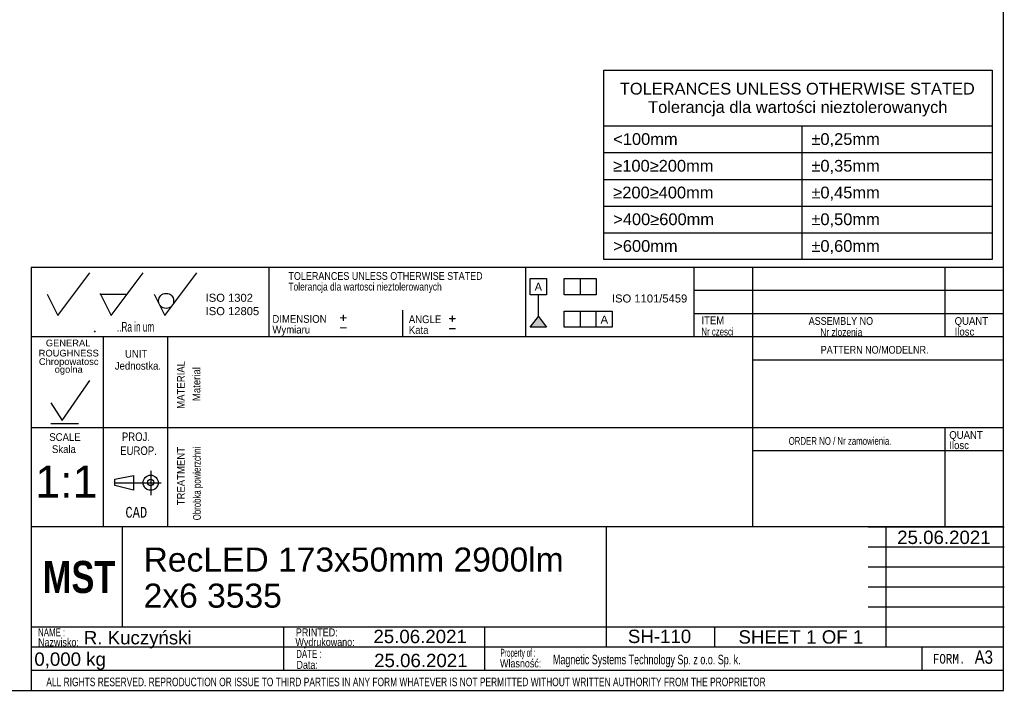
# Model space of a CAD drawing. Header units: millimetres. Extents: x 16 to 406, y 13 to 285.
# Tile 4 of 6: x 222 to 406, y 13 to 139. Entities that reach past the tile are written whole.
import ezdxf
from ezdxf.entities.mleader import LeaderData, LeaderLine
from ezdxf.enums import TextEntityAlignment as Align
from ezdxf.lldxf.tags import DXFTag
from ezdxf.math import Vec2, Vec3

# ---------------------------------------------------------------- set-up
doc = ezdxf.new("R2010")
doc.units = ezdxf.units.MM
doc.layers.add('10', color=7, linetype='Continuous')
doc.layers.add('Default', color=7, linetype='Continuous')
doc.styles.add('SEACAD_Arial', font='arial.ttf')
doc.styles.add('SEACAD_Lucida_Console', font='lucon.TTF', dxfattribs={"width": 0.8})
tags = doc.linetypes.add('CENTER2', pattern=[28.575, 19.05, -3.175, 3.175, -3.175]).pattern_tags.tags
tags[10:11] = [DXFTag(74, 4), DXFTag(75, 0), DXFTag(340, '0'), DXFTag(46, 0.0), DXFTag(50, 0.0), DXFTag(44, 0.0), DXFTag(45, 0.0)]
tags[8:9] = [DXFTag(74, 4), DXFTag(75, 0), DXFTag(340, '0'), DXFTag(46, 0.0), DXFTag(50, 0.0), DXFTag(44, 0.0), DXFTag(45, 0.0)]
tags[6:7] = [DXFTag(74, 4), DXFTag(75, 0), DXFTag(340, '0'), DXFTag(46, 0.0), DXFTag(50, 0.0), DXFTag(44, 0.0), DXFTag(45, 0.0)]
tags[4:5] = [DXFTag(74, 4), DXFTag(75, 0), DXFTag(340, '0'), DXFTag(46, 0.0), DXFTag(50, 0.0), DXFTag(44, 0.0), DXFTag(45, 0.0)]

# ---------------------------------------------------------------- blocks, each defined once
blk = doc.blocks.new('SE')
at = {"color": 7, "linetype": 'Continuous'}
for p, q in [((330.85, 119.19), (403.55, 119.19)), ((367.92, 119.19), (367.92, 114.19)), ((330.85, 114.19), (403.55, 114.19)), ((367.92, 114.19), (367.92, 109.19)), ((330.85, 109.19), (403.55, 109.19)), ((367.92, 109.19), (367.92, 104.19)), ((330.85, 104.19), (403.55, 104.19)), ((367.92, 104.19), (367.92, 99.19)), ((330.85, 99.19), (403.55, 99.19)), ((367.92, 99.19), (367.92, 94.19))]:
    blk.add_line(p, q, dxfattribs=at)
blk.add_lwpolyline([(330.85, 94.19), (330.85, 129.6), (403.55, 129.6), (403.55, 94.19), (330.85, 94.19)], dxfattribs=at)
at = {"color": 7, "linetype": 'Continuous', "style": 'SEACAD_Arial'}
for s, p in [('TOLERANCES UNLESS OTHERWISE STATED', (333.84, 127.26)), ('Tolerancja dla wartości nieztolerowanych', (339.13, 123.82)), ('±0,25mm', (369.69, 117.83)), ('<100mm', (332.61, 117.83)), ('≥100≥200mm', (332.61, 112.83)), ('±0,35mm', (369.69, 112.83)), ('≥200≥400mm', (332.61, 107.83)), ('±0,45mm', (369.69, 107.83)), ('>400≥600mm', (332.61, 102.83)), ('±0,50mm', (369.69, 102.83)), ('>600mm', (332.61, 97.83)), ('±0,60mm', (369.69, 97.83))]:
    blk.add_text(s, height=2.2, dxfattribs=at).set_placement(p, align=Align.TOP_LEFT)
blk = doc.blocks.new('SEANNOT_GROUP16')
at = {"layer": 'Default', "color": 7, "linetype": 'Continuous', "style": 'SEACAD_Arial'}
for s, p in [('RecLED 173x50mm 2900lm', (244.72, 40.3)), ('2x6 3535', (244.72, 33.55))]:
    blk.add_text(s, height=4.5, dxfattribs=at).set_placement(p, align=Align.TOP_LEFT)
blk = doc.blocks.new('SEANNOT_GROUP17')
at = {"layer": 'Default', "color": 7, "linetype": 'Continuous', "style": 'SEACAD_Arial'}
blk.add_text('R. Kuczyński', height=2.5, dxfattribs=at).set_placement((233.53, 24.68), align=Align.TOP_LEFT)
blk = doc.blocks.new('SEANNOT_GROUP18')
at = {"layer": 'Default', "color": 7, "linetype": 'Continuous', "style": 'SEACAD_Arial'}
blk.add_text('SH-110', height=2.5, dxfattribs=at).set_placement((335.35, 24.93), align=Align.TOP_LEFT)
blk = doc.blocks.new('SEANNOT_GROUP19')
at = {"layer": 'Default', "color": 7, "linetype": 'Continuous', "style": 'SEACAD_Arial'}
blk.add_text('25.06.2021', height=2.5, dxfattribs=at).set_placement((287.86, 20.42), align=Align.TOP_LEFT)
blk = doc.blocks.new('SEANNOT_GROUP20')
at = {"layer": 'Default', "color": 7, "linetype": 'Continuous', "style": 'SEACAD_Arial'}
blk.add_text('1:1', height=6, dxfattribs=at).set_placement((224.43, 55.64), align=Align.TOP_LEFT)
blk = doc.blocks.new('_Dot')
at = {"color": 0, "linetype": 'ByBlock', "lineweight": -2}
blk.add_line((-0.5, 0), (-1, 0), dxfattribs=at)
at = {"color": 0, "linetype": 'ByBlock', "const_width": 0.5}
blk.add_lwpolyline([(-0.25, 0, 1), (0.25, 0, 1)], format="xyb", close=True, dxfattribs=at)
blk = doc.blocks.new('SEANNOT_GROUP22')
at = {"layer": 'Default', "color": 7, "linetype": 'Continuous', "style": 'SEACAD_Arial'}
blk.add_text('25.06.2021', height=2.5, dxfattribs=at).set_placement((287.73, 24.91), align=Align.TOP_LEFT)
blk = doc.blocks.new('SEANNOT_GROUP23')
at = {"layer": 'Default', "color": 7, "linetype": 'Continuous', "style": 'SEACAD_Arial'}
for s, p in [('SHEET ', (356.04, 24.82)), ('1', (368.7, 24.82)), (' OF ', (370.66, 24.82)), ('1', (377.45, 24.82))]:
    blk.add_text(s, height=2.5, dxfattribs=at).set_placement(p, align=Align.TOP_LEFT)
blk = doc.blocks.new('SEANNOT_GROUP24')
at = {"layer": 'Default', "color": 7, "linetype": 'Continuous', "style": 'SEACAD_Arial'}
blk.add_text('25.06.2021', height=2.5, dxfattribs=at).set_placement((385.75, 43.46), align=Align.TOP_LEFT)

msp = doc.modelspace()

# ---------------------------------------------------------------- hatches: boundary and pattern name
at = {"layer": 'Default', "linetype": 'Continuous'}
msp.add_hatch(color=7, dxfattribs=at).paths.add_polyline_path([(318.589, 83.506), (317.089, 81.521), (320.089, 81.521)])

# ---------------------------------------------------------------- linework, layer by layer
at = {"layer": '10', "color": 7, "linetype": 'Continuous'}
for p, q in [((268.166, 92.702), (268.166, 79.702)), ((316.166, 92.702), (316.166, 79.702)), ((347.666, 92.702), (347.666, 79.702)), ((358.666, 92.702), (358.666, 44.202)), ((394.666, 92.702), (394.666, 79.702)), ((228.666, 83.702), (234.666, 91.702)), ((238.666, 83.702), (244.666, 91.702)), ((248.666, 83.702), (254.666, 91.702)), ((226.666, 87.702), (228.666, 83.702)), ((236.666, 87.702), (241.666, 87.702)), ((236.666, 87.702), (238.666, 83.702)), ((246.666, 87.702), (248.666, 83.702)), ((405.666, 88.369), (347.666, 88.369)), ((293.166, 84.702), (293.166, 79.702)), ((405.666, 84.036), (347.666, 84.036)), ((405.666, 79.702), (223.666, 79.702)), ((235.541, 80.629), (235.717, 80.835)), ((237.166, 79.702), (237.166, 44.202)), ((237.166, 79.702), (237.166, 45.702)), ((249.166, 79.702), (249.166, 44.202)), ((405.666, 75.369), (358.666, 75.369)), ((229.469, 64.067), (234.668, 71.572)), ((227.327, 67.349), (229.469, 64.067)), ((405.666, 62.702), (223.666, 62.702)), ((227.327, 63.528), (232.526, 63.528)), ((394.666, 62.702), (394.666, 44.202)), ((405.666, 58.369), (358.666, 58.369)), ((239.312, 53.117), (242.798, 53.809)), ((242.798, 53.809), (242.798, 51.041)), ((246.041, 54.678), (246.041, 50.07)), ((246.041, 54.678), (246.041, 50.07)), ((239.312, 51.925), (239.312, 53.117)), ((242.798, 51.041), (239.312, 51.925)), ((240.77, 25.544), (240.77, 44.294)), ((331.291, 44.202), (223.666, 44.202)), ((331.166, 44.202), (223.666, 44.202)), ((380.291, 44.202), (405.791, 44.202)), ((383.666, 21.702), (383.666, 44.202)), ((380.291, 40.452), (405.791, 40.452)), ((380.291, 36.702), (405.791, 36.702)), ((380.291, 32.952), (405.791, 32.952)), ((380.291, 29.202), (405.791, 29.202)), ((223.666, 25.452), (405.791, 25.452)), ((270.926, 25.414), (270.926, 17.289)), ((308.524, 25.452), (308.524, 17.327)), ((351.541, 25.452), (351.541, 21.702)), ((223.666, 21.702), (380.291, 21.702)), ((390.354, 21.702), (390.354, 17.327)), ((223.666, 17.327), (405.666, 17.327))]:
    msp.add_line(p, q, dxfattribs=at)
at = {"layer": '10', "color": 7, "linetype": 'CENTER2'}
msp.add_line((239.312, 52.425), (248.028, 52.425), dxfattribs=at)
at = {"layer": '10', "color": 7, "linetype": 'Continuous'}
for points in [[(405.666, 13.577), (405.666, 284.577), (15.666, 284.577), (15.666, 13.577), (405.666, 13.577)], [(405.666, 13.577), (405.666, 92.702), (223.666, 92.702), (223.666, 13.577), (405.666, 13.577)], [(331.291, 44.202), (331.291, 21.702), (405.666, 21.702), (405.666, 44.202), (331.291, 44.202)]]:
    msp.add_lwpolyline(points, dxfattribs=at)
for centre, radius in [((248.939, 86.457), 1.402), ((246.041, 52.425), 1.415), ((246.041, 52.484), 0.607)]:
    msp.add_circle(centre, radius, dxfattribs=at)
msp.add_point((236.666, 87.702), dxfattribs=at)
at = {"layer": 'Default', "color": 7, "linetype": 'Continuous'}
for p, q in [((317.089, 87.611), (317.089, 90.611)), ((317.089, 90.611), (320.089, 90.611)), ((320.089, 90.611), (320.089, 87.611)), ((323.424, 87.611), (323.424, 90.611)), ((323.424, 90.611), (329.424, 90.611)), ((326.424, 90.611), (326.424, 87.611)), ((329.424, 90.611), (329.424, 87.611)), ((320.089, 87.611), (317.089, 87.611)), ((318.589, 83.506), (318.589, 87.611)), ((329.424, 87.611), (323.424, 87.611)), ((317.089, 81.521), (318.589, 83.506)), ((318.589, 83.506), (320.089, 81.521)), ((323.424, 81.521), (323.424, 84.521)), ((323.424, 84.521), (332.424, 84.521)), ((326.424, 84.521), (326.424, 81.521)), ((329.424, 81.521), (329.424, 84.521)), ((332.424, 84.521), (332.424, 81.521)), ((320.089, 81.521), (317.089, 81.521)), ((332.424, 81.521), (323.424, 81.521))]:
    msp.add_line(p, q, dxfattribs=at)

# ---------------------------------------------------------------- block references
msp.add_blockref('SE', (0, 0))
at = {"layer": 'Default'}
for name in ['SEANNOT_GROUP20', 'SEANNOT_GROUP24', 'SEANNOT_GROUP16', 'SEANNOT_GROUP17', 'SEANNOT_GROUP22', 'SEANNOT_GROUP18', 'SEANNOT_GROUP23', 'SEANNOT_GROUP19']:
    msp.add_blockref(name, (0, 0), dxfattribs=at)

# ---------------------------------------------------------------- texts
at = {"layer": '10', "attachment_point": 1}
for s, insert, char_height, width, style in [('{\\farial rounded mt|b0||i0||c0|p34;\\C7;\\H1.45000002;\\W0.83002;TOLERANCES UNLESS OTHERWISE STATED}', (271.823, 91.84), 1.45, 38.61414, 'SEACAD_Arial'), ('{\\farial rounded mt|b0||i0||c0|p34;\\C7;\\H1.45000002;\\W0.77704;Tolerancja dla wartosci nieztolerowanych}', (271.823, 89.84), 1.45, 36.02936, 'SEACAD_Arial'), ('{\\farial rounded mt|b0||i0||c0|p34;\\C7;\\H1.45000002;\\W0.883;DIMENSION}', (268.823, 83.801), 1.45, 10.15001, 'SEACAD_Arial'), ('{\\farial rounded mt|b0||i0||c0|p34;\\C7;\\H1.45000002;\\W0.883;ANGLE}', (294.351, 83.737), 1.45, 6.05218, 'SEACAD_Arial'), ('{\\farial rounded mt|b0||i0||c0|p34;\\C7;\\H1.45000002;\\W0.883;ITEM}', (349.106, 83.545), 1.45, 4.25544, 'SEACAD_Arial'), ('{\\farial rounded mt|b0||i0||c0|p34;\\C7;\\H1.45000002;\\W0.83002;ASSEMBLY NO}', (369.185, 83.418), 1.45, 12.82936, 'SEACAD_Arial'), ('{\\farial rounded mt|b0||i0||c0|p34;\\C7;\\H1.45000002;\\W0.883;QUANT}', (396.497, 83.418), 1.45, 6.24131, 'SEACAD_Arial'), ('{\\farial rounded mt|b0||i0||c0|p34;\\C7;\\H1.8;\\W0.608;..Ra in um}', (239.73, 82.502), 1.8, 8.92175, 'SEACAD_Arial'), ('{\\farial rounded mt|b0||i0||c0|p34;\\C7;\\H1.45000002;\\W0.883;Wymiaru}', (268.823, 81.801), 1.45, 8.67569, 'SEACAD_Arial'), ('{\\farial rounded mt|b0||i0||c0|p34;\\C7;\\H1.45000002;\\W0.883;Kata}', (294.351, 81.737), 1.45, 5.07501, 'SEACAD_Arial'), ('{\\farial rounded mt|b0||i0||c0|p34;\\C7;\\H1.45000002;\\W0.72406;Nr czesci }', (349.106, 81.418), 1.45, 7.78588, 'SEACAD_Arial'), ('{\\farial rounded mt|b0||i0||c0|p34;\\C7;\\H1.45000002;\\W0.77704;Nr zlozenia}', (371.349, 81.319), 1.45, 9.50428, 'SEACAD_Arial'), ('{\\farial rounded mt|b0||i0||c0|p34;\\C7;\\H1.45000002;\\W0.883;Ilosc}', (396.497, 81.418), 1.45, 6.93479, 'SEACAD_Arial'), ('{\\farial rounded mt|b0||i0||c0|p34;\\C7;\\H1.45000002;\\W0.83002;PATTERN NO/MODELNR.}', (371.438, 78.024), 1.45, 21.43479, 'SEACAD_Arial'), ('{\\farial rounded mt|b0||i0||c0|p34;\\C7;\\H1.45000002;\\W0.883;UNIT}', (241.233, 77.275), 1.45, 4.16088, 'SEACAD_Arial'), ('{\\farial rounded mt|b0||i0||c0|p34;\\C7;\\H1.45000002;\\W0.883;Jednostka.}', (239.329, 75.036), 1.45, 8.72628, 'SEACAD_Arial'), ('{\\farial rounded mt|b0||i0||c0|p34;\\C7;\\H1.45000002;\\W0.883;SCALE}', (227.067, 61.69), 1.45, 5.86305, 'SEACAD_Arial'), ('{\\farial rounded mt|b0||i0||c0|p34;\\C7;\\H1.60000002;\\W0.8;PROJ.}', (240.654, 61.826), 1.6, 5.11305, 'SEACAD_Arial'), ('{\\farial rounded mt|b0||i0||c0|p34;\\C7;\\H1.45000002;\\W0.72406;ORDER NO / Nr zamowienia.}', (365.438, 60.97), 1.45, 25.03089, 'SEACAD_Arial'), ('{\\farial rounded mt|b0||i0||c0|p34;\\C7;\\H1.45000002;\\W0.883;QUANT}', (395.497, 62.085), 1.45, 6.24131, 'SEACAD_Arial'), ('{\\farial rounded mt|b0||i0||c0|p34;\\C7;\\H1.45000002;\\W0.883;Skala}', (227.568, 59.436), 1.45, 5.77723, 'SEACAD_Arial'), ('{\\farial rounded mt|b0||i0||c0|p34;\\C7;\\H1.60000002;\\W0.8;EUROP.}', (240.336, 59.22), 1.6, 6.64349, 'SEACAD_Arial'), ('{\\farial rounded mt|b0||i0||c0|p34;\\C7;\\H1.45000002;\\W0.883;Ilosc}', (395.497, 60.165), 1.45, 6.93479, 'SEACAD_Arial'), ('{\\fLucida Console|b0||i0||c0|p34;\\C7;\\H1.99999998;\\W0.8;CAD}', (241.316, 47.895), 2, 4.53334, 'SEACAD_Lucida_Console'), ('{\\farial rounded mt|b0||i0||c0|p34;\\C7;\\H1.5;\\W0.704;NAME :}', (224.968, 25.176), 1.5, 5.5761, 'SEACAD_Arial'), ('{\\farial rounded mt|b0||i0||c0|p34;\\C7;\\H1.5;\\W0.8;PRINTED:}', (273.216, 25.176), 1.5, 8.9879, 'SEACAD_Arial'), ('{\\farial rounded mt|b0||i0||c0|p34;\\C7;\\H1.5;\\W0.8;Nazwisko:}', (224.968, 23.329), 1.5, 7.67838, 'SEACAD_Arial'), ('{\\farial rounded mt|b0||i0||c0|p34;\\C7;\\H1.5;\\W0.8;Wydrukowano:}', (273.128, 23.366), 1.5, 11.43865, 'SEACAD_Arial'), ('{\\farial rounded mt|b0||i0||c0|p34;\\C7;\\H1.5;\\W0.704;DATE :}', (273.282, 21.148), 1.5, 5.2174, 'SEACAD_Arial'), ('{\\farial rounded mt|b0||i0||c0|p34;\\C7;\\H1.5;\\W0.46208;Property of :}', (311.497, 21.358), 1.5, 8.86958, 'SEACAD_Arial'), ('{\\farial rounded mt|b0||i0||c0|p34;\\C7;\\H1.8;\\W0.667;Magnetic Systems Technology Sp. z o.o. Sp. k.}', (321.317, 20.244), 1.8, 58.30436, 'SEACAD_Arial'), ('{\\fLucida Console|b0||i0||c0|p34;\\C7;\\H1.8;\\W0.8;FORM.}', (392.416, 20.377), 1.8, 6.80001, 'SEACAD_Lucida_Console'), ('{\\farial rounded mt|b0||i0||c0|p34;\\C7;\\H2.50000002;\\W0.8;A3}', (400.244, 21.047), 2.5, 3.31523, 'SEACAD_Arial'), ('{\\farial rounded mt|b0||i0||c0|p34;\\C7;\\H1.5;\\W0.8;Data:}', (273.325, 19.098), 1.5, 6.19566, 'SEACAD_Arial'), ('{\\farial rounded mt|b0||i0||c0|p34;\\C7;\\H1.5;\\W0.8;Własność:}', (311.414, 19.374), 1.5, 10.89131, 'SEACAD_Arial'), ('{\\farial rounded mt|b0||i0||c0|p34;\\C7;\\H1.60000002;\\W0.704;ALL RIGHTS RESERVED. REPRODUCTION OR ISSUE TO THIRD PARTIES IN ANY FORM WHATEVER IS NOT PERMITTED WITHOUT WRITTEN AUTHORITY FROM THE PROPRIETOR}', (226.514, 15.955), 1.6, 148.00001, 'SEACAD_Arial')]:
    msp.add_mtext(s, dxfattribs=dict(at, insert=insert, char_height=char_height, width=width, style=style))
at = {"layer": '10', "char_height": 1.25, "attachment_point": 1}
for s, insert, width in [('{\\fArial|b0||i0||c0|p34;\\C7;\\H1.2499998;\\W1.;GENERAL}', (226.419, 79.196), 8.3424), ('{\\fArial|b0||i0||c0|p34;\\C7;\\H1.2499998;\\W1.;ROUGHNESS}', (225.084, 77.302), 11.22283)]:
    msp.add_mtext(s, dxfattribs=dict(at, insert=insert, width=width))
at = {"layer": '10', "insert": (230.703, 74.174), "char_height": 1.25, "width": 11.65265, "attachment_point": 5, "line_spacing_factor": 0.7}
msp.add_mtext('{\\fArial|b0||i0||c0|p34;\\C7;\\H1.24999998;\\W1.;Chropowatosc\\P}{\\fArial|b0||i0||c0|p34;\\C7;\\H1.24999998;\\W1.;ogolna}', dxfattribs=at)
at = {"layer": '10', "char_height": 1.45, "attachment_point": 1, "rotation": 89.99999, "style": 'SEACAD_Arial'}
for s, insert, width in [('{\\farial rounded mt|b0||i0||c0|p34;\\C7;\\H1.45000002;\\W0.883;MATERIAL}', (250.968, 66.261), 8.92066), ('{\\farial rounded mt|b0||i0||c0|p34;\\C7;\\H1.45000002;\\W0.883;Material}', (253.888, 67.703), 7.15315), ('{\\farial rounded mt|b0||i0||c0|p34;\\C7;\\H1.45000002;\\W0.72406;Obrobka powierzchni}', (253.968, 45.395), 17.04755), ('{\\farial rounded mt|b0||i0||c0|p34;\\C7;\\H1.45000002;\\W0.883;TREATMENT}', (250.968, 48.199), 10.87501)]:
    msp.add_mtext(s, dxfattribs=dict(at, insert=insert, width=width))
at = {"layer": 'Default'}
for s, insert, char_height, width, attachment_point in [('{\\fArial CE|b0||i0||c0|p34;\\C7;\\H1.5;\\W1.;A}', (318.583, 89.835), 1.5, 1.40218, 2), ('{\\fArial|b0||i0||c0|p34;\\C7;\\H1.5;\\W1.;ISO 1302 \\P}{\\fArial|b0||i0||c0|p34;\\C7;\\H1.5;\\W1.;ISO 12805}', (256.327, 87.785), 1.5, 10.48633, 1), ('{\\fArial|b0||i0||c0|p34;\\C7;\\H1.5;\\W1.;ISO 1101/5459}', (339.414, 87.653), 1.5, 14.66134, 2), ('{\\fSolid Edge ISO|b0||i0||c0|p34;\\C7;\\H2.5;\\W1.;+\\P}', (281.293, 84.797), 2.5, 1.88245, 1), ('{\\fSolid Edge ISO|b0||i0||c0|p34;\\C7;\\H2.5;\\W1.;+\\P}', (301.686, 84.64), 2.5, 1.88245, 1), ('{\\fArial CE|b0||i0||c0|p34;\\C7;\\H1.5;\\W1.;A}', (330.939, 83.709), 1.5, 1.40218, 2), ('{\\fSolid Edge ISO|b0||i0||c0|p34;\\C7;\\H2.5;\\W1.;-\\P}', (281.293, 82.914), 2.5, 1.88245, 1), ('{\\fSolid Edge ISO|b0||i0||c0|p34;\\C7;\\H2.5;\\W1.;-\\P}', (301.686, 82.758), 2.5, 1.88245, 1), ('{\\fImpact|b0||i0||c0|p34;\\C7;\\H6.;\\W1.;MST}', (225.853, 37.789), 6, 14.45318, 1)]:
    msp.add_mtext(s, dxfattribs=dict(at, insert=insert, char_height=char_height, width=width, attachment_point=attachment_point))

# ---------------------------------------------------------------- leaders
at = {"layer": 'Default', "color": 7, "linetype": 'Continuous'}
ml = msp.add_multileader_mtext('Standard', dxfattribs=at)
ml.set_content('{\\pxsm0.9;\\fArial|b0||i0||c0|p34;\\W1.;0,000 kg\\P}', color=256)
ml.set_leader_properties()
ml.set_arrow_properties(name='DOT')
ml.build(insert=Vec2(0, 0))
ml.multileader.update_dxf_attribs({"leader_type": 0, "dogleg_length": 0, "arrow_head_size": 2.5})
ctx = ml.context
ctx.base_point, ctx.char_height, ctx.arrow_head_size, ctx.landing_gap_size = Vec3(222.27, 19.052), 2.5, 2.5, 0.875
ctx.mtext.insert = Vec3(224.27, 20.668)

doc.saveas('drawing.dxf')
